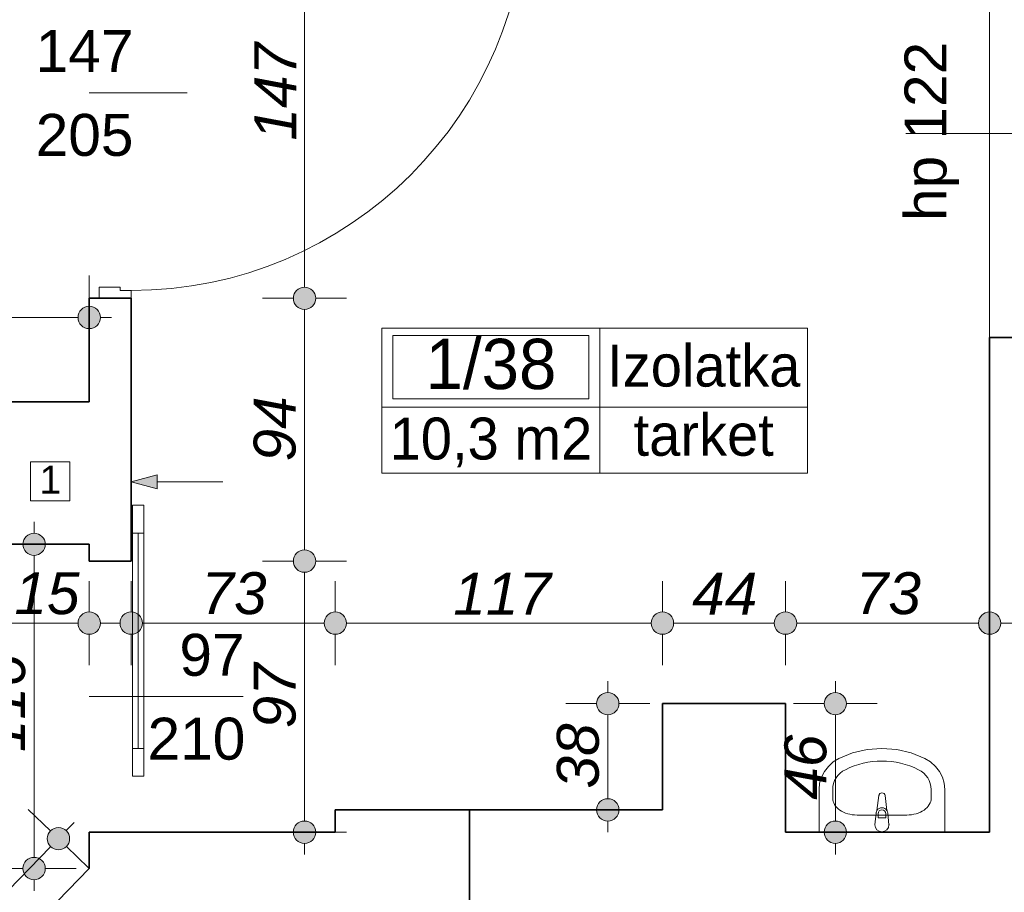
# Model space of a CAD drawing. Header units: millimetres. Extents: x -50073 to 84772, y -78870 to -35317.
# Tile 64 of 125: x 26166 to 29687, y -70266 to -67144. Entities that reach past the tile are written whole.
import ezdxf
from ezdxf.enums import TextEntityAlignment as Align

# ---------------------------------------------------------------- set-up
doc = ezdxf.new("R2010")
doc.units = ezdxf.units.MM
doc.header["$MEASUREMENT"] = 0
for name, color, linetype, lineweight in [('Drzwi ArchiCAD_Nr_pióra__1', 7, 'Continuous', 0), ('Instalacje - Went_Klim_Nr_pióra__42', 150, 'Continuous', 13), ('Konstrukcja - Ściany zew_Nr_pióra__6', 7, 'Continuous', 35), ('Metryczki pomieszczeń ArchiCADa_Nr_pióra__1', 7, 'Continuous', 0), ('Okna ArchiCADa_Nr_pióra__1', 7, 'Continuous', 0), ('Wnetrze - Sanitariaty_Nr_pióra__22', 8, 'Continuous', 13), ('Wymiarowanie - Ogólne_Nr_pióra__82', 114, 'Continuous', 13), ('Znaczniki drzwi ArchiCADa_Nr_pióra__1', 7, 'Continuous', 0), ('Znaczniki drzwi ArchiCADa_Nr_pióra__7', 7, 'Continuous', 70), ('Znaczniki okien ArchiCADa_Nr_pióra__1', 7, 'Continuous', 0), ('Znaczniki okien ArchiCADa_Nr_pióra__7', 7, 'Continuous', 70)]:
    doc.layers.add(name, color=color, linetype=linetype, lineweight=lineweight)
doc.layers.add('Elementy modelu - Strefy', color=7, linetype='Continuous')
doc.layers.add('Wymiarowanie - Ogólne', color=7, linetype='Continuous')
doc.styles.add('GENERATED_STYLE_1', font='txt')
doc.styles.add('GENERATED_STYLE_2', font='txt')
doc.styles.add('GENERATED_STYLE_3', font='txt')
doc.dimstyles.new('GENERATED_STYLE__1', dxfattribs={"dimtxt": 150, "dimasz": 152, "dimexe": 0.18, "dimexo": 0, "dimgap": 0.09, "dimtad": 1, "dimlfac": 0.1, "dimzin": 0, "dimdsep": 46, "dimtxsty": 'GENERATED_STYLE_3', "dimblk": 'ARROWHEAD_11', "dimblk1": 'ARROWHEAD_11', "dimblk2": 'ARROWHEAD_11', "dimcen": 0.09, "dimclrd": 114, "dimclre": 114, "dimclrt": 114, "dimazin": 0, "dimtfac": 1, "dimtdec": 4, "dimtmove": 0, "dimatfit": 3, "dimfxl": 1, "dimtolj": 1, "dimtzin": 0, "dimarcsym": 0})
doc.dimstyles.new('GENERATED_STYLE__2', dxfattribs={"dimtxt": 150, "dimasz": 152, "dimexe": 0.18, "dimexo": 0, "dimgap": 0.09, "dimtad": 1, "dimtih": 1, "dimtoh": 1, "dimlfac": 0.1, "dimzin": 0, "dimdsep": 46, "dimtxsty": 'GENERATED_STYLE_3', "dimblk": 'ARROWHEAD_11', "dimblk1": 'ARROWHEAD_11', "dimblk2": 'ARROWHEAD_11', "dimcen": 0.09, "dimclrd": 114, "dimclre": 114, "dimclrt": 114, "dimazin": 0, "dimtfac": 1, "dimtdec": 4, "dimtmove": 0, "dimatfit": 3, "dimfxl": 1, "dimtolj": 1, "dimtzin": 0, "dimarcsym": 0})

# ---------------------------------------------------------------- blocks, each defined once
blk = doc.blocks.new('Izolatka_1_38_38', base_point=(28240.7, -68530.3))
at = {"layer": 'Metryczki pomieszczeń ArchiCADa_Nr_pióra__1', "linetype": 'Continuous'}
for p, q in [((27461.6, -68247.5), (28983.7, -68247.5)), ((27461.6, -68766), (27461.6, -68247.5)), ((27500.6, -68273.4), (28201.7, -68273.4)), ((27500.6, -68499.7), (27500.6, -68273.4)), ((28201.7, -68273.4), (28201.7, -68499.7)), ((28240.7, -68247.5), (28240.7, -68766)), ((28983.7, -68247.5), (28983.7, -68766)), ((28201.7, -68499.7), (27500.6, -68499.7)), ((27461.6, -68530.3), (28983.7, -68530.3)), ((28983.7, -68766), (27461.6, -68766))]:
    blk.add_line(p, q, dxfattribs=at)
at = {"layer": 'Metryczki pomieszczeń ArchiCADa_Nr_pióra__1'}
for tag, height, style, p in [('ROOM_NUMBER', 180, 'GENERATED_STYLE_2', (27851.1, -68375.4)), ('ROOM_NAME', 150, 'GENERATED_STYLE_1', (28612.2, -68381.5)), ('floor_f', 150, 'GENERATED_STYLE_1', (28612.2, -68629)), ('ROOM_CALC_AREA', 150, 'GENERATED_STYLE_1', (27851.1, -68642.4))]:
    blk.add_attdef(tag, text='', height=height, dxfattribs=dict(at, style=style)).set_placement(p, align=Align.MIDDLE_CENTER)
blk = doc.blocks.new('*D710')
at = {"layer": 'Wymiarowanie - Ogólne_Nr_pióra__82', "linetype": 'Continuous'}
for points in [[(27224.6, -69080.7), (27221.6, -69065.4), (27212.9, -69052.4), (27199.9, -69043.7), (27184.6, -69040.7), (27169.3, -69043.7), (27156.3, -69052.4), (27147.6, -69065.4), (27144.6, -69080.7), (27147.6, -69096), (27156.3, -69109), (27169.3, -69117.6), (27184.6, -69120.7), (27199.9, -69117.6), (27212.9, -69109), (27221.6, -69096)], [(27224.6, -70050.7), (27221.6, -70035.4), (27212.9, -70022.4), (27199.9, -70013.7), (27184.6, -70010.7), (27169.3, -70013.7), (27156.3, -70022.4), (27147.6, -70035.4), (27144.6, -70050.7), (27147.6, -70066), (27156.3, -70079), (27169.3, -70087.6), (27184.6, -70090.7), (27199.9, -70087.6), (27212.9, -70079), (27221.6, -70066)]]:
    blk.add_hatch(color=256, dxfattribs=at).paths.add_polyline_path(points)
for p, q in [((27144.6, -69080.7), (27034.6, -69080.7)), ((27334.6, -69080.7), (27224.6, -69080.7)), ((27184.6, -70010.7), (27184.6, -69120.7)), ((27144.6, -70050.7), (27034.6, -70050.7)), ((27334.6, -70050.7), (27224.6, -70050.7)), ((27184.6, -70130.7), (27184.6, -70090.7))]:
    blk.add_line(p, q, dxfattribs=at)
for centre in [(27184.6, -69080.7), (27184.6, -70050.7)]:
    blk.add_circle(centre, 40, dxfattribs=at)
at = {"layer": 'Wymiarowanie - Ogólne_Nr_pióra__82', "insert": (27154.6, -69679.5), "char_height": 150, "attachment_point": 7, "rotation": 90, "style": 'GENERATED_STYLE_3'}
blk.add_mtext('\\A1;{\\fArial|b0|i1|c238|p38;97}', dxfattribs=at)
blk = doc.blocks.new('ARROWHEAD_11')
at = {"color": 0, "linetype": 'Continuous', "lineweight": 0}
blk.add_line((0, 0), (-1, 0), dxfattribs=at)
at = {"color": 0, "linetype": 'Continuous', "lineweight": 0, "const_width": 0.25, "flags": 128}
blk.add_lwpolyline([(-0.125, 0, 1), (0.125, 0, 1)], format="xyb", close=True, dxfattribs=at)
blk = doc.blocks.new('*D711')
at = {"layer": 'Wymiarowanie - Ogólne_Nr_pióra__82', "linetype": 'Continuous'}
for points in [[(27224.6, -68140.7), (27221.6, -68125.4), (27212.9, -68112.4), (27199.9, -68103.7), (27184.6, -68100.7), (27169.3, -68103.7), (27156.3, -68112.4), (27147.6, -68125.4), (27144.6, -68140.7), (27147.6, -68156), (27156.3, -68169), (27169.3, -68177.6), (27184.6, -68180.7), (27199.9, -68177.6), (27212.9, -68169), (27221.6, -68156)], [(27224.6, -69080.7), (27221.6, -69065.4), (27212.9, -69052.4), (27199.9, -69043.7), (27184.6, -69040.7), (27169.3, -69043.7), (27156.3, -69052.4), (27147.6, -69065.4), (27144.6, -69080.7), (27147.6, -69096), (27156.3, -69109), (27169.3, -69117.6), (27184.6, -69120.7), (27199.9, -69117.6), (27212.9, -69109), (27221.6, -69096)]]:
    blk.add_hatch(color=256, dxfattribs=at).paths.add_polyline_path(points)
for p, q in [((27144.6, -68140.7), (27034.6, -68140.7)), ((27334.6, -68140.7), (27224.6, -68140.7)), ((27184.6, -69040.7), (27184.6, -68180.7)), ((27144.6, -69080.7), (27034.6, -69080.7)), ((27334.6, -69080.7), (27224.6, -69080.7))]:
    blk.add_line(p, q, dxfattribs=at)
for centre in [(27184.6, -68140.7), (27184.6, -69080.7)]:
    blk.add_circle(centre, 40, dxfattribs=at)
at = {"layer": 'Wymiarowanie - Ogólne_Nr_pióra__82', "insert": (27154.6, -68724.5), "char_height": 150, "attachment_point": 7, "rotation": 90, "style": 'GENERATED_STYLE_3'}
blk.add_mtext('\\A1;{\\fArial|b0|i1|c238|p38;94}', dxfattribs=at)
blk = doc.blocks.new('*D712')
at = {"layer": 'Wymiarowanie - Ogólne_Nr_pióra__82', "linetype": 'Continuous'}
for points in [[(27224.6, -66670.7), (27221.6, -66655.4), (27212.9, -66642.4), (27199.9, -66633.7), (27184.6, -66630.7), (27169.3, -66633.7), (27156.3, -66642.4), (27147.6, -66655.4), (27144.6, -66670.7), (27147.6, -66686), (27156.3, -66699), (27169.3, -66707.6), (27184.6, -66710.7), (27199.9, -66707.6), (27212.9, -66699), (27221.6, -66686)], [(27224.6, -68140.7), (27221.6, -68125.4), (27212.9, -68112.4), (27199.9, -68103.7), (27184.6, -68100.7), (27169.3, -68103.7), (27156.3, -68112.4), (27147.6, -68125.4), (27144.6, -68140.7), (27147.6, -68156), (27156.3, -68169), (27169.3, -68177.6), (27184.6, -68180.7), (27199.9, -68177.6), (27212.9, -68169), (27221.6, -68156)]]:
    blk.add_hatch(color=256, dxfattribs=at).paths.add_polyline_path(points)
for p, q in [((27144.6, -66670.7), (27034.6, -66670.7)), ((27334.6, -66670.7), (27224.6, -66670.7)), ((27184.6, -68100.7), (27184.6, -66710.7)), ((27144.6, -68140.7), (27034.6, -68140.7)), ((27334.6, -68140.7), (27224.6, -68140.7))]:
    blk.add_line(p, q, dxfattribs=at)
for centre in [(27184.6, -66670.7), (27184.6, -68140.7)]:
    blk.add_circle(centre, 40, dxfattribs=at)
at = {"layer": 'Wymiarowanie - Ogólne_Nr_pióra__82', "insert": (27154.6, -67576.4), "char_height": 150, "attachment_point": 7, "rotation": 90, "style": 'GENERATED_STYLE_3'}
blk.add_mtext('\\A1;{\\fArial|b0|i1|c238|p38;147}', dxfattribs=at)
blk = doc.blocks.new('*D731')
at = {"layer": 'Wymiarowanie - Ogólne_Nr_pióra__82', "linetype": 'Continuous'}
for points in [[(24454.6, -68209.2), (24451.6, -68193.9), (24442.9, -68180.9), (24429.9, -68172.3), (24414.6, -68169.2), (24399.3, -68172.3), (24386.3, -68180.9), (24377.6, -68193.9), (24374.6, -68209.2), (24377.6, -68224.5), (24386.3, -68237.5), (24399.3, -68246.2), (24414.6, -68249.2), (24429.9, -68246.2), (24442.9, -68237.5), (24451.6, -68224.5)], [(26454.6, -68209.2), (26451.6, -68193.9), (26442.9, -68180.9), (26429.9, -68172.3), (26414.6, -68169.2), (26399.3, -68172.3), (26386.3, -68180.9), (26377.6, -68193.9), (26374.6, -68209.2), (26377.6, -68224.5), (26386.3, -68237.5), (26399.3, -68246.2), (26414.6, -68249.2), (26429.9, -68246.2), (26442.9, -68237.5), (26451.6, -68224.5)]]:
    blk.add_hatch(color=256, dxfattribs=at).paths.add_polyline_path(points)
for p, q in [((24414.6, -68169.2), (24414.6, -68059.2)), ((26414.6, -68169.2), (26414.6, -68059.2)), ((24334.6, -68209.2), (24374.6, -68209.2)), ((24454.6, -68209.2), (26374.6, -68209.2)), ((26454.6, -68209.2), (26494.6, -68209.2)), ((24414.6, -68359.2), (24414.6, -68249.2)), ((26414.6, -68359.2), (26414.6, -68249.2))]:
    blk.add_line(p, q, dxfattribs=at)
for centre in [(24414.6, -68209.2), (26414.6, -68209.2)]:
    blk.add_circle(centre, 40, dxfattribs=at)
at = {"layer": 'Wymiarowanie - Ogólne_Nr_pióra__82', "insert": (25243.9, -68179.2), "char_height": 150, "attachment_point": 7, "style": 'GENERATED_STYLE_3'}
blk.add_mtext('\\A1;{\\fArial|b0|i1|c238|p38;200}', dxfattribs=at)
blk = doc.blocks.new('*D737')
at = {"layer": 'Wymiarowanie - Ogólne_Nr_pióra__82', "linetype": 'Continuous'}
for points in [[(26604.6, -69302.7), (26601.6, -69287.4), (26592.9, -69274.4), (26579.9, -69265.7), (26564.6, -69262.7), (26549.3, -69265.7), (26536.3, -69274.4), (26527.6, -69287.4), (26524.6, -69302.7), (26527.6, -69318), (26536.3, -69331), (26549.3, -69339.6), (26564.6, -69342.7), (26579.9, -69339.6), (26592.9, -69331), (26601.6, -69318)], [(27334.6, -69302.7), (27331.6, -69287.4), (27322.9, -69274.4), (27309.9, -69265.7), (27294.6, -69262.7), (27279.3, -69265.7), (27266.3, -69274.4), (27257.6, -69287.4), (27254.6, -69302.7), (27257.6, -69318), (27266.3, -69331), (27279.3, -69339.6), (27294.6, -69342.7), (27309.9, -69339.6), (27322.9, -69331), (27331.6, -69318)]]:
    blk.add_hatch(color=256, dxfattribs=at).paths.add_polyline_path(points)
for p, q in [((26564.6, -69262.7), (26564.6, -69152.7)), ((27294.6, -69262.7), (27294.6, -69152.7)), ((26484.6, -69302.7), (26524.6, -69302.7)), ((26604.6, -69302.7), (27254.6, -69302.7)), ((26564.6, -69452.7), (26564.6, -69342.7)), ((27294.6, -69452.7), (27294.6, -69342.7))]:
    blk.add_line(p, q, dxfattribs=at)
for centre in [(26564.6, -69302.7), (27294.6, -69302.7)]:
    blk.add_circle(centre, 40, dxfattribs=at)
at = {"layer": 'Wymiarowanie - Ogólne_Nr_pióra__82', "insert": (26815.8, -69272.7), "char_height": 150, "attachment_point": 7, "style": 'GENERATED_STYLE_3'}
blk.add_mtext('\\A1;{\\fArial|b0|i1|c238|p38;73}', dxfattribs=at)
blk = doc.blocks.new('*D738')
at = {"layer": 'Wymiarowanie - Ogólne_Nr_pióra__82', "linetype": 'Continuous'}
for points in [[(27334.6, -69302.7), (27331.6, -69287.4), (27322.9, -69274.4), (27309.9, -69265.7), (27294.6, -69262.7), (27279.3, -69265.7), (27266.3, -69274.4), (27257.6, -69287.4), (27254.6, -69302.7), (27257.6, -69318), (27266.3, -69331), (27279.3, -69339.6), (27294.6, -69342.7), (27309.9, -69339.6), (27322.9, -69331), (27331.6, -69318)], [(28504.6, -69302.7), (28501.6, -69287.4), (28492.9, -69274.4), (28479.9, -69265.7), (28464.6, -69262.7), (28449.3, -69265.7), (28436.3, -69274.4), (28427.6, -69287.4), (28424.6, -69302.7), (28427.6, -69318), (28436.3, -69331), (28449.3, -69339.6), (28464.6, -69342.7), (28479.9, -69339.6), (28492.9, -69331), (28501.6, -69318)]]:
    blk.add_hatch(color=256, dxfattribs=at).paths.add_polyline_path(points)
for p, q in [((27294.6, -69262.7), (27294.6, -69152.7)), ((28464.6, -69262.7), (28464.6, -69152.7)), ((27334.6, -69302.7), (28424.6, -69302.7)), ((27294.6, -69452.7), (27294.6, -69342.7)), ((28464.6, -69452.7), (28464.6, -69342.7))]:
    blk.add_line(p, q, dxfattribs=at)
for centre in [(27294.6, -69302.7), (28464.6, -69302.7)]:
    blk.add_circle(centre, 40, dxfattribs=at)
at = {"layer": 'Wymiarowanie - Ogólne_Nr_pióra__82', "insert": (27716.4, -69272.7), "char_height": 150, "attachment_point": 7, "style": 'GENERATED_STYLE_3'}
blk.add_mtext('\\A1;{\\fArial|b0|i1|c238|p38;117}', dxfattribs=at)
blk = doc.blocks.new('*D739')
at = {"layer": 'Wymiarowanie - Ogólne_Nr_pióra__82', "linetype": 'Continuous'}
for points in [[(28504.6, -69302.7), (28501.6, -69287.4), (28492.9, -69274.4), (28479.9, -69265.7), (28464.6, -69262.7), (28449.3, -69265.7), (28436.3, -69274.4), (28427.6, -69287.4), (28424.6, -69302.7), (28427.6, -69318), (28436.3, -69331), (28449.3, -69339.6), (28464.6, -69342.7), (28479.9, -69339.6), (28492.9, -69331), (28501.6, -69318)], [(28944.6, -69302.7), (28941.6, -69287.4), (28932.9, -69274.4), (28919.9, -69265.7), (28904.6, -69262.7), (28889.3, -69265.7), (28876.3, -69274.4), (28867.6, -69287.4), (28864.6, -69302.7), (28867.6, -69318), (28876.3, -69331), (28889.3, -69339.6), (28904.6, -69342.7), (28919.9, -69339.6), (28932.9, -69331), (28941.6, -69318)]]:
    blk.add_hatch(color=256, dxfattribs=at).paths.add_polyline_path(points)
for p, q in [((28464.6, -69262.7), (28464.6, -69152.7)), ((28904.6, -69262.7), (28904.6, -69152.7)), ((28504.6, -69302.7), (28864.6, -69302.7)), ((28464.6, -69452.7), (28464.6, -69342.7)), ((28904.6, -69452.7), (28904.6, -69342.7))]:
    blk.add_line(p, q, dxfattribs=at)
for centre in [(28464.6, -69302.7), (28904.6, -69302.7)]:
    blk.add_circle(centre, 40, dxfattribs=at)
at = {"layer": 'Wymiarowanie - Ogólne_Nr_pióra__82', "insert": (28570.8, -69272.7), "char_height": 150, "attachment_point": 7, "style": 'GENERATED_STYLE_3'}
blk.add_mtext('\\A1;{\\fArial|b0|i1|c238|p38;44}', dxfattribs=at)
blk = doc.blocks.new('*D740')
at = {"layer": 'Wymiarowanie - Ogólne_Nr_pióra__82', "linetype": 'Continuous'}
for points in [[(28944.6, -69302.7), (28941.6, -69287.4), (28932.9, -69274.4), (28919.9, -69265.7), (28904.6, -69262.7), (28889.3, -69265.7), (28876.3, -69274.4), (28867.6, -69287.4), (28864.6, -69302.7), (28867.6, -69318), (28876.3, -69331), (28889.3, -69339.6), (28904.6, -69342.7), (28919.9, -69339.6), (28932.9, -69331), (28941.6, -69318)], [(29674.6, -69302.7), (29671.6, -69287.4), (29662.9, -69274.4), (29649.9, -69265.7), (29634.6, -69262.7), (29619.3, -69265.7), (29606.3, -69274.4), (29597.6, -69287.4), (29594.6, -69302.7), (29597.6, -69318), (29606.3, -69331), (29619.3, -69339.6), (29634.6, -69342.7), (29649.9, -69339.6), (29662.9, -69331), (29671.6, -69318)]]:
    blk.add_hatch(color=256, dxfattribs=at).paths.add_polyline_path(points)
for p, q in [((28904.6, -69262.7), (28904.6, -69152.7)), ((29634.6, -69262.7), (29634.6, -69152.7)), ((28944.6, -69302.7), (29594.6, -69302.7)), ((29674.6, -69302.7), (29714.6, -69302.7)), ((28904.6, -69452.7), (28904.6, -69342.7)), ((29634.6, -69452.7), (29634.6, -69342.7))]:
    blk.add_line(p, q, dxfattribs=at)
for centre in [(28904.6, -69302.7), (29634.6, -69302.7)]:
    blk.add_circle(centre, 40, dxfattribs=at)
at = {"layer": 'Wymiarowanie - Ogólne_Nr_pióra__82', "insert": (29155.8, -69272.7), "char_height": 150, "attachment_point": 7, "style": 'GENERATED_STYLE_3'}
blk.add_mtext('\\A1;{\\fArial|b0|i1|c238|p38;73}', dxfattribs=at)
blk = doc.blocks.new('*D741')
at = {"layer": 'Wymiarowanie - Ogólne_Nr_pióra__82', "linetype": 'Continuous'}
for points in [[(29122.8, -69590.7), (29119.8, -69575.4), (29111.1, -69562.4), (29098.1, -69553.7), (29082.8, -69550.7), (29067.5, -69553.7), (29054.5, -69562.4), (29045.8, -69575.4), (29042.8, -69590.7), (29045.8, -69606), (29054.5, -69619), (29067.5, -69627.6), (29082.8, -69630.7), (29098.1, -69627.6), (29111.1, -69619), (29119.8, -69606)], [(29122.8, -70050.7), (29119.8, -70035.4), (29111.1, -70022.4), (29098.1, -70013.7), (29082.8, -70010.7), (29067.5, -70013.7), (29054.5, -70022.4), (29045.8, -70035.4), (29042.8, -70050.7), (29045.8, -70066), (29054.5, -70079), (29067.5, -70087.6), (29082.8, -70090.7), (29098.1, -70087.6), (29111.1, -70079), (29119.8, -70066)]]:
    blk.add_hatch(color=256, dxfattribs=at).paths.add_polyline_path(points)
for p, q in [((29082.8, -69550.7), (29082.8, -69510.7)), ((29042.8, -69590.7), (28932.8, -69590.7)), ((29232.8, -69590.7), (29122.8, -69590.7)), ((29082.8, -70010.7), (29082.8, -69630.7)), ((29042.8, -70050.7), (28932.8, -70050.7)), ((29232.8, -70050.7), (29122.8, -70050.7)), ((29082.8, -70130.7), (29082.8, -70090.7))]:
    blk.add_line(p, q, dxfattribs=at)
for centre in [(29082.8, -69590.7), (29082.8, -70050.7)]:
    blk.add_circle(centre, 40, dxfattribs=at)
at = {"layer": 'Wymiarowanie - Ogólne_Nr_pióra__82', "insert": (29052.8, -69934.5), "char_height": 150, "attachment_point": 7, "rotation": 90, "style": 'GENERATED_STYLE_3'}
blk.add_mtext('\\A1;{\\fArial|b0|i1|c238|p38;46}', dxfattribs=at)
blk = doc.blocks.new('*D742')
at = {"layer": 'Wymiarowanie - Ogólne_Nr_pióra__82', "linetype": 'Continuous'}
for points in [[(28308.9, -69590.7), (28305.9, -69575.4), (28297.2, -69562.4), (28284.2, -69553.7), (28268.9, -69550.7), (28253.6, -69553.7), (28240.6, -69562.4), (28231.9, -69575.4), (28228.9, -69590.7), (28231.9, -69606), (28240.6, -69619), (28253.6, -69627.6), (28268.9, -69630.7), (28284.2, -69627.6), (28297.2, -69619), (28305.9, -69606)], [(28308.9, -69970.7), (28305.9, -69955.4), (28297.2, -69942.4), (28284.2, -69933.7), (28268.9, -69930.7), (28253.6, -69933.7), (28240.6, -69942.4), (28231.9, -69955.4), (28228.9, -69970.7), (28231.9, -69986), (28240.6, -69999), (28253.6, -70007.6), (28268.9, -70010.7), (28284.2, -70007.6), (28297.2, -69999), (28305.9, -69986)]]:
    blk.add_hatch(color=256, dxfattribs=at).paths.add_polyline_path(points)
for p, q in [((28268.9, -69550.7), (28268.9, -69510.7)), ((28228.9, -69590.7), (28118.9, -69590.7)), ((28418.9, -69590.7), (28308.9, -69590.7)), ((28268.9, -69930.7), (28268.9, -69630.7)), ((28228.9, -69970.7), (28118.9, -69970.7)), ((28418.9, -69970.7), (28308.9, -69970.7)), ((28268.9, -70050.7), (28268.9, -70010.7))]:
    blk.add_line(p, q, dxfattribs=at)
for centre in [(28268.9, -69590.7), (28268.9, -69970.7)]:
    blk.add_circle(centre, 40, dxfattribs=at)
at = {"layer": 'Wymiarowanie - Ogólne_Nr_pióra__82', "insert": (28238.9, -69894.5), "char_height": 150, "attachment_point": 7, "rotation": 90, "style": 'GENERATED_STYLE_3'}
blk.add_mtext('\\A1;{\\fArial|b0|i1|c238|p38;38}', dxfattribs=at)
blk = doc.blocks.new('*D743')
at = {"layer": 'Wymiarowanie - Ogólne_Nr_pióra__82', "linetype": 'Continuous'}
for points in [[(24454.6, -69302.7), (24451.6, -69287.4), (24442.9, -69274.4), (24429.9, -69265.7), (24414.6, -69262.7), (24399.3, -69265.7), (24386.3, -69274.4), (24377.6, -69287.4), (24374.6, -69302.7), (24377.6, -69318), (24386.3, -69331), (24399.3, -69339.6), (24414.6, -69342.7), (24429.9, -69339.6), (24442.9, -69331), (24451.6, -69318)], [(26454.6, -69302.7), (26451.6, -69287.4), (26442.9, -69274.4), (26429.9, -69265.7), (26414.6, -69262.7), (26399.3, -69265.7), (26386.3, -69274.4), (26377.6, -69287.4), (26374.6, -69302.7), (26377.6, -69318), (26386.3, -69331), (26399.3, -69339.6), (26414.6, -69342.7), (26429.9, -69339.6), (26442.9, -69331), (26451.6, -69318)]]:
    blk.add_hatch(color=256, dxfattribs=at).paths.add_polyline_path(points)
for p, q in [((24414.6, -69262.7), (24414.6, -69152.7)), ((26414.6, -69262.7), (26414.6, -69152.7)), ((24334.6, -69302.7), (24374.6, -69302.7)), ((24454.6, -69302.7), (26374.6, -69302.7)), ((24414.6, -69452.7), (24414.6, -69342.7)), ((26414.6, -69452.7), (26414.6, -69342.7))]:
    blk.add_line(p, q, dxfattribs=at)
for centre in [(24414.6, -69302.7), (26414.6, -69302.7)]:
    blk.add_circle(centre, 40, dxfattribs=at)
at = {"layer": 'Wymiarowanie - Ogólne_Nr_pióra__82', "char_height": 150, "attachment_point": 7, "style": 'GENERATED_STYLE_3'}
for s, insert in [('\\A1;{\\fArial|b0|i1|c238|p38;200}', (25130, -69272.7)), ('\\A1;{\\fArial|b0|i1|c238|p38;15}', (26146.9, -69272.7))]:
    blk.add_mtext(s, dxfattribs=dict(at, insert=insert))
blk = doc.blocks.new('*D744')
at = {"layer": 'Wymiarowanie - Ogólne_Nr_pióra__82', "linetype": 'Continuous'}
for points in [[(26454.6, -69302.7), (26451.6, -69287.4), (26442.9, -69274.4), (26429.9, -69265.7), (26414.6, -69262.7), (26399.3, -69265.7), (26386.3, -69274.4), (26377.6, -69287.4), (26374.6, -69302.7), (26377.6, -69318), (26386.3, -69331), (26399.3, -69339.6), (26414.6, -69342.7), (26429.9, -69339.6), (26442.9, -69331), (26451.6, -69318)], [(26604.6, -69302.7), (26601.6, -69287.4), (26592.9, -69274.4), (26579.9, -69265.7), (26564.6, -69262.7), (26549.3, -69265.7), (26536.3, -69274.4), (26527.6, -69287.4), (26524.6, -69302.7), (26527.6, -69318), (26536.3, -69331), (26549.3, -69339.6), (26564.6, -69342.7), (26579.9, -69339.6), (26592.9, -69331), (26601.6, -69318)]]:
    blk.add_hatch(color=256, dxfattribs=at).paths.add_polyline_path(points)
for p, q in [((26414.6, -69262.7), (26414.6, -69152.7)), ((26564.6, -69262.7), (26564.6, -69152.7)), ((26454.6, -69302.7), (26524.6, -69302.7)), ((26604.6, -69302.7), (26644.6, -69302.7)), ((26414.6, -69452.7), (26414.6, -69342.7)), ((26564.6, -69452.7), (26564.6, -69342.7))]:
    blk.add_line(p, q, dxfattribs=at)
for centre in [(26414.6, -69302.7), (26564.6, -69302.7)]:
    blk.add_circle(centre, 40, dxfattribs=at)
blk = doc.blocks.new('*D745')
at = {"layer": 'Wymiarowanie - Ogólne_Nr_pióra__82', "linetype": 'Continuous'}
for points in [[(26257.3, -69020.7), (26254.2, -69005.4), (26245.5, -68992.4), (26232.6, -68983.7), (26217.3, -68980.7), (26202, -68983.7), (26189, -68992.4), (26180.3, -69005.4), (26177.3, -69020.7), (26180.3, -69036), (26189, -69049), (26202, -69057.6), (26217.3, -69060.7), (26232.6, -69057.6), (26245.5, -69049), (26254.2, -69036)], [(26257.3, -70180.7), (26254.2, -70165.4), (26245.5, -70152.4), (26232.6, -70143.7), (26217.3, -70140.7), (26202, -70143.7), (26189, -70152.4), (26180.3, -70165.4), (26177.3, -70180.7), (26180.3, -70196), (26189, -70209), (26202, -70217.6), (26217.3, -70220.7), (26232.6, -70217.6), (26245.5, -70209), (26254.2, -70196)]]:
    blk.add_hatch(color=256, dxfattribs=at).paths.add_polyline_path(points)
for p, q in [((26217.3, -68980.7), (26217.3, -68940.7)), ((26177.3, -69020.7), (26067.3, -69020.7)), ((26367.3, -69020.7), (26257.3, -69020.7)), ((26217.3, -70140.7), (26217.3, -69060.7)), ((26177.3, -70180.7), (26067.3, -70180.7)), ((26367.3, -70180.7), (26257.3, -70180.7)), ((26217.3, -70260.7), (26217.3, -70220.7))]:
    blk.add_line(p, q, dxfattribs=at)
for centre in [(26217.3, -69020.7), (26217.3, -70180.7)]:
    blk.add_circle(centre, 40, dxfattribs=at)
at = {"layer": 'Wymiarowanie - Ogólne_Nr_pióra__82', "insert": (26187.3, -69763.9), "char_height": 150, "attachment_point": 7, "rotation": 90, "style": 'GENERATED_STYLE_3'}
blk.add_mtext('\\A1;{\\fArial|b0|i1|c238|p38;116}', dxfattribs=at)
blk = doc.blocks.new('*D747')
at = {"layer": 'Wymiarowanie - Ogólne_Nr_pióra__82', "linetype": 'Continuous'}
for points in [[(26344.4, -70073.7), (26341.3, -70058.4), (26332.6, -70045.4), (26319.7, -70036.7), (26304.4, -70033.7), (26289, -70036.7), (26276.1, -70045.4), (26267.4, -70058.4), (26264.4, -70073.7), (26267.4, -70089), (26276.1, -70102), (26289, -70110.6), (26304.4, -70113.7), (26319.7, -70110.6), (26332.6, -70102), (26341.3, -70089)], [(25023.9, -71434.1), (25020.9, -71418.8), (25012.2, -71405.8), (24999.2, -71397.1), (24983.9, -71394.1), (24968.6, -71397.1), (24955.6, -71405.8), (24947, -71418.8), (24943.9, -71434.1), (24947, -71449.4), (24955.6, -71462.4), (24968.6, -71471), (24983.9, -71474.1), (24999.2, -71471), (25012.2, -71462.4), (25020.9, -71449.4)]]:
    blk.add_hatch(color=256, dxfattribs=at).paths.add_polyline_path(points)
for p, q in [((26275.7, -70045.8), (26196.7, -69969.2)), ((26332.2, -70045), (26360.1, -70016.3)), ((25011.8, -71405.4), (26276.5, -70102.4)), ((26412, -70178.1), (26333.1, -70101.5)), ((24955.2, -71406.2), (24876.3, -71329.6)), ((24928.2, -71491.5), (24956, -71462.8)), ((25091.5, -71538.6), (25012.6, -71462))]:
    blk.add_line(p, q, dxfattribs=at)
for centre in [(26304.4, -70073.7), (24983.9, -71434.1)]:
    blk.add_circle(centre, 40, dxfattribs=at)
at = {"layer": 'Wymiarowanie - Ogólne_Nr_pióra__82', "insert": (25503.7, -70855.5), "char_height": 150, "attachment_point": 7, "rotation": 45.854, "style": 'GENERATED_STYLE_3'}
blk.add_mtext('\\A1;{\\fArial|b0|i1|c238|p38;190}', dxfattribs=at)

msp = doc.modelspace()

# ---------------------------------------------------------------- hatches: boundary and pattern name
h = msp.add_hatch()
h.set_pattern_fill('ANSI31', color=5, scale=250)
h.set_pattern_definition([(45, (5604.596, -69870.678), (-22.097087, 22.097087), [])])
h.paths.add_polyline_path([(25564.596, -62180.678, -0.41421356), (25664.596, -62080.678), (26264.596, -62080.678, -0.41421356), (26364.596, -62180.678), (26364.596, -62780.678, -0.41421356), (26264.596, -62880.678), (25664.596, -62880.678, -0.41421356), (25564.596, -62780.678)])
h.paths.add_polyline_path([(26214.596, -62205.678, 1), (26264.596, -62205.678, 1)], flags=16)
h.paths.add_polyline_path([(27054.596, -56830.641, -0.41421356), (27154.596, -56730.641), (27754.596, -56730.641, -0.41421356), (27854.596, -56830.641), (27854.596, -57430.641, -0.41421356), (27754.596, -57530.641), (27154.596, -57530.641, -0.41421356), (27054.596, -57430.641)])
h.paths.add_polyline_path([(27704.596, -56855.641, 1), (27754.596, -56855.641, 1)], flags=16)
h.paths.add_polyline_path([(23594.623, -57810.641, -0.41421356), (23694.623, -57710.641), (24294.623, -57710.641, -0.41421356), (24394.623, -57810.641), (24394.623, -58410.641, -0.41421356), (24294.623, -58510.641), (23694.623, -58510.641, -0.41421356), (23594.623, -58410.641)])
h.paths.add_polyline_path([(24244.623, -58385.641, 1), (24294.623, -58385.641, 1)], flags=16)
h.paths.add_polyline_path([(17350.623, -58410.678), (17350.623, -57810.678, -0.41421356), (17450.623, -57710.678), (18050.623, -57710.678, -0.41421356), (18150.623, -57810.678), (18150.623, -58410.678, -0.41421356), (18050.623, -58510.678), (17610.673, -58510.678), (17610.673, -58302.351, 2.41421356), (17585.673, -58277.351, 0.41421356), (17610.673, -58302.351), (17610.673, -58510.678), (17450.623, -58510.678, -0.41421356)])
h.paths.add_polyline_path([(17450.623, -58385.678, 1), (17500.623, -58385.678, 1)], flags=16)
h.paths.add_polyline_path([(13845.623, -57820.678), (13845.623, -58420.678, 0.40815319), (13943.549, -58520.656), (13943.549, -58395.678), (13943.549, -58257.419, -2.41421356), (13968.549, -58232.419, -0.41421356), (13943.549, -58257.419), (13943.549, -58395.678), (13943.549, -58520.656, 0.00518396), (13945.623, -58520.678), (14545.623, -58520.678, 0.41421356), (14645.623, -58420.678), (14645.623, -57820.678, 0.41421356), (14545.623, -57720.678), (13945.623, -57720.678, 0.41421356)])
h.paths.add_polyline_path([(13945.623, -58395.678, 1), (13995.623, -58395.678, 1)], flags=16)
h.paths.add_polyline_path([(12785.623, -58400.678), (12785.623, -57800.678, -0.41421356), (12885.623, -57700.678), (13485.623, -57700.678, -0.41421356), (13585.623, -57800.678), (13585.623, -58400.678, -0.41421356), (13485.623, -58500.678), (13251.864, -58500.678), (13251.864, -58279.885, 2.41421356), (13226.864, -58254.885, 0.41421356), (13251.864, -58279.885), (13251.864, -58500.678), (12885.623, -58500.678, -0.41421356)])
h.paths.add_polyline_path([(13435.623, -58375.678, 1), (13485.623, -58375.678, 1)], flags=16)
h.paths.add_polyline_path([(6669.596, -58410.678), (6669.596, -57810.678, -0.41421356), (6769.596, -57710.678), (7369.596, -57710.678, -0.41421356), (7469.596, -57810.678), (7469.596, -58410.678, -0.41421356), (7369.596, -58510.678), (6769.596, -58510.678, -0.08881129), (6734.902, -58504.466), (6734.902, -58234.953, 2.41421356), (6709.902, -58209.953, 0.41421356), (6734.902, -58234.953), (6734.902, -58504.466, -0.31385648)])
h.paths.add_polyline_path([(6769.596, -58385.678, 1), (6819.596, -58385.678, 1)], flags=16)
h.paths.add_polyline_path([(24464.596, -69770.678), (24464.596, -69170.678, -0.41421356), (24564.596, -69070.678), (25164.596, -69070.678, -0.41421356), (25264.596, -69170.678), (25264.596, -69770.678, -0.41421356), (25164.596, -69870.678), (24564.596, -69870.678, -0.24955295), (24481.645, -69826.527), (24641.759, -69826.527, 2.41421356), (24666.759, -69801.527, 0.41421356), (24641.759, -69826.527), (24481.645, -69826.527, -0.14923451)])
h.paths.add_polyline_path([(24564.596, -69195.678, 1), (24614.596, -69195.678, 1)], flags=16)
h.paths.add_polyline_path([(5604.596, -57820.678), (5604.596, -58420.678, 0.41421356), (5704.596, -58520.678), (6031.963, -58520.678), (6031.963, -58302.351, -2.41421356), (6056.963, -58277.351, -0.41421356), (6031.963, -58302.351), (6031.963, -58520.678), (6304.596, -58520.678, 0.41421356), (6404.596, -58420.678), (6404.596, -57820.678, 0.41421356), (6304.596, -57720.678), (5704.596, -57720.678, 0.41421356)])
h.paths.add_polyline_path([(6254.596, -58395.678, 1), (6304.596, -58395.678, 1)], flags=16)
h.paths.add_polyline_path([(23871.254, -57979.071), (23871.254, -58256.97), (23643.082, -58256.97), (23643.082, -57979.071)], flags=24)
h.paths.add_polyline_path([(7095.024, -57966.098), (7095.024, -58262.005), (6866.852, -58262.005), (6866.852, -57966.098)], flags=24)
h.paths.add_polyline_path([(25506.814, -69309.87), (25092.524, -69309.87), (25092.524, -69081.699), (25506.814, -69081.699)], flags=9)
h.paths.add_polyline_path([(25638.09, -62879.269), (25242.524, -62879.269), (25242.524, -62651.097), (25638.09, -62651.097)], flags=9)
h.paths.add_polyline_path([(25022.483, -69783.476), (25022.483, -70179.043), (24794.311, -70179.043), (24794.311, -69783.476)], flags=9)
h.paths.add_polyline_path([(27301.714, -56946.363), (26906.353, -56946.363), (26906.353, -56718.089), (27301.714, -56718.089)], flags=9)
h.paths.add_polyline_path([(13266.179, -57954.077), (13266.179, -58249.984), (13038.007, -58249.984), (13038.007, -57954.077)], flags=9)
h.paths.add_polyline_path([(25865.437, -61877.575), (25865.437, -62175.836), (25637.265, -62175.836), (25637.265, -61877.575)], flags=9)
h.paths.add_polyline_path([(14702.816, -57987.839), (14702.816, -58282.007), (14474.541, -58282.007), (14474.541, -57987.839)], flags=9)
h.paths.add_polyline_path([(26389.895, -62879.269), (26109.438, -62879.269), (26109.438, -62651.097), (26389.895, -62651.097)], flags=9)
h.paths.add_polyline_path([(27448.011, -56706.263), (27448.011, -56985.799), (27219.839, -56985.799), (27219.839, -56706.263)], flags=9)
h.paths.add_polyline_path([(5614.922, -58005.357), (5614.922, -58283.257), (5386.75, -58283.257), (5386.75, -58005.357)], flags=9)
at = {"layer": 'Instalacje - Went_Klim_Nr_pióra__42', "linetype": 'Continuous'}
msp.add_hatch(color=256, dxfattribs=at).paths.add_polyline_path([(26564.596, -68797.128), (26657.898, -68822.128), (26657.898, -68772.128)])

# ---------------------------------------------------------------- linework, layer by layer
at = {"layer": 'Drzwi ArchiCAD_Nr_pióra__1', "linetype": 'Continuous'}
for p, q in [((26449.596, -68100.678), (26524.596, -68100.678)), ((26449.596, -68140.678), (26449.596, -68100.678)), ((26524.596, -68100.678), (26524.596, -68112.678)), ((26524.596, -68112.678), (26564.596, -68112.678)), ((26564.596, -68112.678), (26564.596, -68140.678)), ((26564.596, -68140.678), (26449.596, -68140.678)), ((26564.596, -68140.678), (26449.596, -68140.678)), ((26569.596, -68880.678), (26569.596, -68980.678)), ((26609.596, -68880.678), (26569.596, -68880.678)), ((26609.596, -68980.678), (26609.596, -68880.678)), ((26589.596, -68980.678), (26569.596, -68980.678)), ((26569.596, -68980.678), (26569.596, -69750.678)), ((26569.596, -68980.678), (26609.596, -68980.678)), ((26609.596, -68980.678), (26589.596, -68980.678)), ((26589.596, -68980.678), (26589.596, -69750.678)), ((26589.596, -69750.678), (26589.596, -68980.678)), ((26589.596, -69750.678), (26589.596, -68980.678)), ((26609.596, -69750.678), (26609.596, -68980.678)), ((26569.596, -69750.678), (26589.596, -69750.678)), ((26609.596, -69750.678), (26569.596, -69750.678)), ((26569.596, -69750.678), (26569.596, -69850.678)), ((26589.596, -69750.678), (26609.596, -69750.678)), ((26609.596, -69850.678), (26609.596, -69750.678)), ((26569.596, -69850.678), (26609.596, -69850.678))]:
    msp.add_line(p, q, dxfattribs=at)
msp.add_arc((26564.596, -66698.678), 1414, 270, 0, dxfattribs=at)
at = {"layer": 'Instalacje - Went_Klim_Nr_pióra__42', "linetype": 'Continuous'}
for p, q in [((26204.596, -68725.165), (26204.596, -68865.165)), ((26344.596, -68725.165), (26204.596, -68725.165)), ((26344.596, -68865.165), (26344.596, -68725.165)), ((26564.596, -68797.128), (26657.898, -68772.128)), ((26564.596, -68797.128), (26657.898, -68822.128)), ((26657.898, -68772.128), (26657.898, -68822.128)), ((26892.289, -68797.128), (26657.898, -68797.128)), ((26204.596, -68865.165), (26344.596, -68865.165))]:
    msp.add_line(p, q, dxfattribs=at)
at = {"layer": 'Konstrukcja - Ściany zew_Nr_pióra__6', "linetype": 'Continuous'}
for p, q in [((26449.596, -68140.678), (26414.596, -68140.678)), ((26564.596, -68140.678), (26449.596, -68140.678)), ((29724.596, -68280.678), (29634.596, -68280.678)), ((26564.596, -69080.678), (26414.596, -69080.678)), ((26564.596, -70050.678), (26414.596, -70050.678))]:
    msp.add_line(p, q, dxfattribs=at)
at = {"layer": 'Konstrukcja - Ściany zew_Nr_pióra__6', "linetype": 'Continuous', "flags": 128}
for points in [[(26414.596, -68140.678), (26414.596, -68510.678)], [(26564.596, -69080.678), (26564.596, -68140.678)], [(29634.596, -68280.678), (29634.596, -70050.678)], [(26414.596, -68510.678), (24414.596, -68510.678)], [(24414.596, -69020.678), (26414.596, -69020.678)], [(26414.596, -69020.678), (26414.596, -69080.678)], [(28904.596, -69590.678), (28464.596, -69590.678)], [(28464.596, -69590.678), (28464.596, -69970.678)], [(28904.596, -70050.678), (28904.596, -69590.678)], [(27774.596, -69970.678), (27294.596, -69970.678)], [(27294.596, -69970.678), (27294.596, -70050.678)], [(27774.596, -69970.678), (27774.596, -71710.641)], [(27774.596, -70460.678), (27774.596, -69970.678)], [(28464.596, -69970.678), (27774.596, -69970.678)], [(26414.596, -70050.678), (26414.596, -70180.678)], [(27224.596, -70050.678), (26564.596, -70050.678)], [(27294.596, -70050.678), (27224.596, -70050.678)], [(29634.596, -70050.678), (28904.596, -70050.678)], [(26414.596, -70180.678), (25094.146, -71541.092)]]:
    msp.add_lwpolyline(points, dxfattribs=at)
at = {"layer": 'Okna ArchiCADa_Nr_pióra__1', "linetype": 'Continuous'}
msp.add_line((29634.596, -66820.678), (29634.596, -68280.678), dxfattribs=at)
at = {"layer": 'Wnetrze - Sanitariaty_Nr_pióra__22', "linetype": 'Continuous'}
for p, q in [((29196.257, -69754.791), (29144.492, -69766.99)), ((29249.478, -69750.687), (29196.257, -69754.791)), ((29302.699, -69754.791), (29249.478, -69750.687)), ((29354.465, -69766.99), (29302.699, -69754.791)), ((29095.598, -69786.951), (29075.364, -69799.438)), ((29144.492, -69766.99), (29095.598, -69786.951)), ((29403.359, -69786.951), (29354.465, -69766.99)), ((29423.592, -69799.438), (29403.359, -69786.951)), ((29057.846, -69815.073), (29043.604, -69833.358)), ((29075.364, -69799.438), (29057.846, -69815.073)), ((29441.11, -69815.073), (29423.592, -69799.438)), ((29455.352, -69833.358), (29441.11, -69815.073)), ((29033.093, -69853.706), (29026.649, -69875.469)), ((29043.604, -69833.358), (29033.093, -69853.706)), ((29465.863, -69853.706), (29455.352, -69833.358)), ((29472.307, -69875.469), (29465.863, -69853.706)), ((29026.649, -69875.469), (29024.478, -69897.951)), ((29474.478, -69897.951), (29472.307, -69875.469)), ((29024.478, -69897.951), (29024.478, -70050.678)), ((29073.391, -69928.496), (29073.391, -69897.951)), ((29238.378, -69919.732), (29231.748, -69972.666)), ((29267.208, -69972.666), (29260.578, -69919.732)), ((29425.565, -69928.496), (29425.565, -69897.951)), ((29474.478, -70050.678), (29474.478, -69897.951)), ((29160.359, -69989.132), (29338.598, -69989.132)), ((29228.478, -69982.18), (29224.478, -70024.132)), ((29235.878, -69999.222), (29235.878, -69984.351)), ((29263.078, -69999.222), (29235.878, -69999.222)), ((29263.078, -69984.351), (29263.078, -69999.222)), ((29274.478, -70024.132), (29270.478, -69982.18)), ((29024.478, -70050.678), (29474.478, -70050.678))]:
    msp.add_line(p, q, dxfattribs=at)
for centre, radius, start, end in [((29249.478, -69921.123), 11.187, 7.138925, 172.861075), ((29249.478, -69984.08), 21.086, 32.771025, 147.228975), ((29249.478, -69984.08), 21.086, 147.228975, 174.830393), ((29249.478, -69984.351), 13.6, 0, 180), ((29249.478, -69984.08), 21.086, 5.169607, 32.771025), ((29249.478, -70024.132), 25, 180, 0)]:
    msp.add_arc(centre, radius, start, end, dxfattribs=at)
for centre, major_axis, ratio, start_param, end_param in [((29249.478, -70050.678), (273.913, 0), 0.92929293, 1.07382149, 2.06777117), ((29160.339, -69897.951), (86.948, 0), 0.92929293, 2.06777116, 3.14159265), ((29338.617, -69897.951), (86.948, 0), 0.92929293, 0, 1.0738215), ((29160.456, -69928.496), (87.049, 0), 0.69657392, 3.14159265, 4.71238898), ((29338.5, -69928.496), (87.049, 0), 0.69657392, 4.71238898, 6.28318531)]:
    msp.add_ellipse(centre, major_axis=major_axis, ratio=ratio, start_param=start_param, end_param=end_param, dxfattribs=at)
for p in [(29238.378, -69919.732), (29228.478, -69982.18), (29267.208, -69972.666), (29274.478, -70024.132)]:
    msp.add_point(p, dxfattribs=at)
at = {"layer": 'Znaczniki drzwi ArchiCADa_Nr_pióra__1', "linetype": 'Continuous'}
for p, q in [((26764.596, -67405.678), (26414.596, -67405.678)), ((26964.596, -69565.678), (26414.596, -69565.678))]:
    msp.add_line(p, q, dxfattribs=at)
at = {"layer": 'Znaczniki okien ArchiCADa_Nr_pióra__1', "linetype": 'Continuous'}
msp.add_line((30324.596, -67550.678), (29334.596, -67550.678), dxfattribs=at)

# ---------------------------------------------------------------- block references
at = {"layer": 'Elementy modelu - Strefy', "linetype": 'Continuous'}
ref = msp.add_blockref('Izolatka_1_38_38', (28240.656, -68530.332), dxfattribs=at)
ref.add_attrib('ROOM_NAME', 'Izolatka', dxfattribs={"layer": 'Metryczki pomieszczeń ArchiCADa_Nr_pióra__1', "color": 7, "height": 150, "style": 'GENERATED_STYLE_1'}).set_placement((28612.179, -68381.512), align=Align.MIDDLE_CENTER)
ref.add_attrib('ROOM_NUMBER', '1/38', dxfattribs={"layer": 'Metryczki pomieszczeń ArchiCADa_Nr_pióra__1', "color": 7, "height": 180, "style": 'GENERATED_STYLE_2'}).set_placement((27851.135, -68375.445), align=Align.MIDDLE_CENTER)
ref.add_attrib('ROOM_CALC_AREA', '10,3 m2', dxfattribs={"layer": 'Metryczki pomieszczeń ArchiCADa_Nr_pióra__1', "color": 7, "height": 150, "style": 'GENERATED_STYLE_1'}).set_placement((27851.135, -68642.384), align=Align.MIDDLE_CENTER)
ref.add_attrib('floor_f', 'tarket', dxfattribs={"layer": 'Metryczki pomieszczeń ArchiCADa_Nr_pióra__1', "color": 7, "height": 150, "style": 'GENERATED_STYLE_1'}).set_placement((28612.179, -68629.012), align=Align.MIDDLE_CENTER)

# ---------------------------------------------------------------- texts
at = {"layer": 'Instalacje - Went_Klim_Nr_pióra__42', "linetype": 'Continuous', "insert": (26236.653, -68789.451), "char_height": 100, "attachment_point": 4, "style": 'GENERATED_STYLE_1'}
msp.add_mtext('\\A1;{\\fArial|b0|i0|c238|p38;1}', dxfattribs=at)
at = {"layer": 'Znaczniki drzwi ArchiCADa_Nr_pióra__7', "char_height": 150, "attachment_point": 7, "style": 'GENERATED_STYLE_1'}
for s, insert in [('\\A1;{\\fArial|b0|i0|c238|p38;147}', (26223.111, -67330.678)), ('\\A1;{\\fArial|b0|i0|c238|p38;205}', (26223.111, -67633.146)), ('\\A1;{\\fArial|b0|i0|c238|p38;97}', (26736.939, -69493.146)), ('\\A1;{\\fArial|b0|i0|c238|p38;210}', (26623.111, -69793.146))]:
    msp.add_mtext(s, dxfattribs=dict(at, insert=insert))
at = {"layer": 'Znaczniki okien ArchiCADa_Nr_pióra__7', "insert": (29525.431, -67864.05), "char_height": 150, "attachment_point": 7, "rotation": 90, "style": 'GENERATED_STYLE_1'}
msp.add_mtext('\\A1;{\\fArial|b0|i0|c238|p38;hp 122}', dxfattribs=at)

# ---------------------------------------------------------------- dimensions: what is measured, and where the dimension line sits
at = {"layer": 'Wymiarowanie - Ogólne', "color": 114, "linetype": 'Continuous', "lineweight": 13}
for base, p1, p2, picture, middle in [((27184.601, -66670.678), (26564.596, -68140.678), (26564.596, -66670.678), '*D712', (27079.601, -67405.678)), ((27184.601, -68140.678), (26564.596, -69080.678), (26564.596, -68140.678), '*D711', (27079.601, -68610.678)), ((26217.265, -69020.678), (26414.596, -70180.678), (26414.596, -69020.678), '*D745', (26112.265, -69600.678)), ((27184.601, -69080.678), (26564.596, -70050.678), (26564.596, -69080.678), '*D710', (27079.601, -69565.678)), ((28268.898, -69590.678), (28464.596, -69970.678), (28464.596, -69590.678), '*D742', (28163.898, -69780.678)), ((29082.798, -69590.678), (28904.596, -70050.678), (28904.596, -69590.678), '*D741', (28977.798, -69820.678))]:
    dim = msp.add_linear_dim(base=base, p1=p1, p2=p2, angle=90, dimstyle='GENERATED_STYLE__1', dxfattribs=at)
    dim.commit()
    dim.dimension.update_dxf_attribs({"geometry": picture, "text_midpoint": middle, "dimtype": 160, "text_rotation": 90})
for base, p1, p2, picture, middle in [((26414.596, -68209.226), (24414.596, -68510.678), (26414.596, -68481.166), '*D731', (25414.596, -68104.226)), ((26414.596, -69302.677), (24414.596, -68964.228), (26414.596, -68964.228), '*D743', (25300.767, -69197.677)), ((26564.596, -69302.677), (26414.596, -68964.228), (26564.596, -69080.678), '*D744', (26260.767, -69197.677)), ((27294.596, -69302.677), (26564.596, -70050.678), (27294.596, -69970.678), '*D737', (26929.596, -69197.677)), ((28464.596, -69302.677), (27294.596, -69970.678), (28464.596, -69590.678), '*D738', (27879.596, -69197.677)), ((28904.596, -69302.677), (28464.596, -69590.678), (28904.596, -69590.678), '*D739', (28684.596, -69197.677)), ((29634.596, -69302.677), (28904.596, -69590.678), (29634.596, -70050.678), '*D740', (29269.596, -69197.677))]:
    dim = msp.add_linear_dim(base=base, p1=p1, p2=p2, dimstyle='GENERATED_STYLE__2', dxfattribs=at)
    dim.commit()
    dim.dimension.update_dxf_attribs({"geometry": picture, "text_midpoint": middle, "dimtype": 160})
dim = msp.add_linear_dim(base=(26304.357, -70073.677), p1=(25094.146, -71541.092), p2=(26414.596, -70180.678), angle=45.854039, text='190', dimstyle='GENERATED_STYLE__1', dxfattribs=at)
dim.commit()
dim.dimension.update_dxf_attribs({"geometry": '*D747', "text_midpoint": (25568.787, -70680.752), "dimtype": 160, "text_rotation": 45.854039})

doc.saveas('drawing.dxf')
